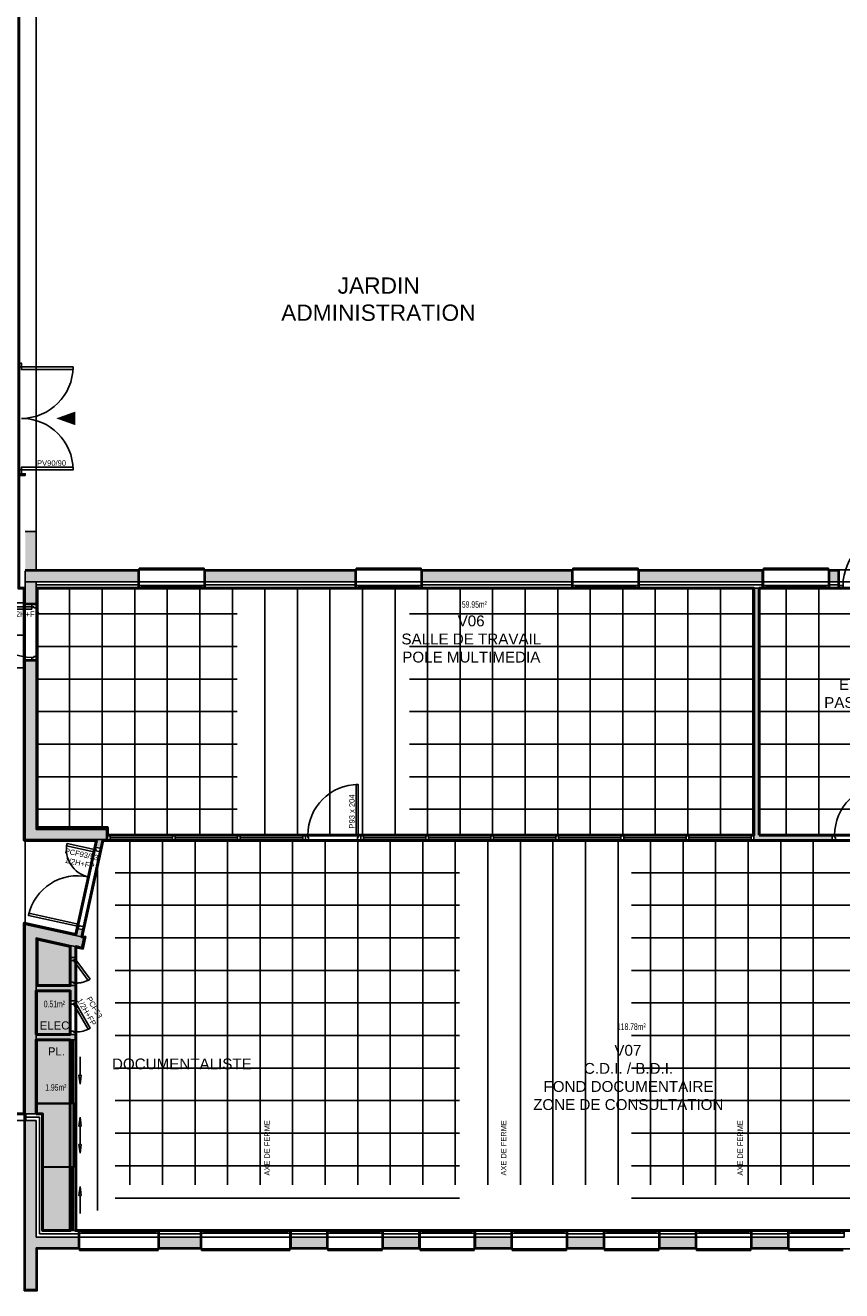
# Model space of a CAD drawing. Header units: millimetres. Extents: x -5134.9 to -5068.1, y -904.9 to -856.8.
# Tile 6 of 14: x -5091.9 to -5076.9, y -904.9 to -881.6. Entities that reach past the tile are written whole.
import ezdxf

# ---------------------------------------------------------------- set-up
doc = ezdxf.new("R2010")
doc.units = ezdxf.units.MM
doc.linetypes.add('CACHE', pattern=[9.525, 6.35, -3.175])
for name, color, linetype in [('D-CLDIST', 3, 'Continuous'), ('D-CLDOUB', 2, 'Continuous'), ('D-ISOLAT', 104, 'Continuous'), ('H-CLOISON', 20, 'Continuous'), ('H-FX PLAF 1', 91, 'Continuous'), ('H-PAROIS', 9, 'Continuous'), ('O-MENUISEXT', 1, 'Continuous'), ('O-MENUISINT', 6, 'Continuous'), ('P-PLAF. PLACO', 60, 'Continuous'), ('R-TEXTE2', 1, 'Continuous'), ('S-ELTVUS', 195, 'Continuous'), ('S-MACON', 4, 'Continuous'), ('T-TEXTE SURFACE', 31, 'Continuous'), ('V-ENDUIT', 3, 'Continuous')]:
    doc.layers.add(name, color=color, linetype=linetype)
doc.layers.add('SU-SURHAB', color=21, linetype='Continuous', lineweight=50, plot=False)
doc.layers.add('SU-SURHOB', color=225, linetype='Continuous', plot=False)
doc.styles.add('AAP Fort', font='swiss.ttf')
doc.styles.add('COTATION', font='arial.ttf', dxfattribs={"width": 0.6})
doc.styles.add('TEXTE', font='ARIALN.TTF')
doc.linetypes.add('ISOLATION', pattern='A,0.00254,-2.54,[134,ltypeshp.shx,S=2.54,R=0,X=-2.54,Y=0],-5.08,[134,ltypeshp.shx,S=2.54,R=180,X=2.54,Y=0],-2.54', length=10.16254)

# ---------------------------------------------------------------- blocks, each defined once
blk = doc.blocks.new('Pint_Cloison10_93')
for points in [[(-8.5, 0), (-4.5, 0), (-4.5, 93), (-8.5, 93)], [(-96, -10), (-102, -10), (-102, 0), (-97.5, 0), (-97.5, -4), (-96, -4)]]:
    blk.add_lwpolyline(points, close=True)
blk.add_lwpolyline([(0, -10), (-6, -10), (-6, -4), (-4.5, -4), (-4.5, 0), (0, 0), (0, -10)])
at = {"ltscale": 25}
blk.add_arc((-4.5, 0), 93, 90, 180, dxfattribs=at)
blk = doc.blocks.new('Pint_Cloison12_93+53')
for points in [[(-8.5, 0), (-4.5, 0), (-4.5, 93), (-8.5, 93)], [(-145, 0), (-149, 0), (-149, 51.5), (-145, 51.5)]]:
    blk.add_lwpolyline(points, close=True)
for points in [[(-153.5, -12), (-147.5, -12), (-147.5, -4), (-149, -4), (-149, 0), (-153.5, 0), (-153.5, -12)], [(0, -12), (-6, -12), (-6, -4), (-4.5, -4), (-4.5, 0), (0, 0), (0, -12)]]:
    blk.add_lwpolyline(points)
for centre, radius, start, end in [((-4.5, 0), 93, 90, 180), ((-149, 0), 51.5, 0, 90)]:
    blk.add_arc(centre, radius, start, end)
blk = doc.blocks.new('Pint_Cloison10_53')
for points in [[(-6.5, -3.5), (-4.5, 0), (-50.4, 26.5), (-52.4, 23)], [(-56, -10), (-62, -10), (-62, 0), (-57.5, 0), (-57.5, -4), (-56, -4)]]:
    blk.add_lwpolyline(points, close=True)
blk.add_lwpolyline([(0, -10), (-6, -10), (-6, -4), (-4.5, -4), (-4.5, 0), (0, 0), (0, -10)])
blk.add_arc((-4.5, 0), 53, 150, 180)
blk = doc.blocks.new('Pext_90')
for points in [[(-7, 0), (-12, 0), (-12, 95), (-7, 95)], [(-102, -5), (-109, -5), (-109, 0), (-102, 0)], [(0, -5), (-7, -5), (-7, 0), (0, 0)]]:
    blk.add_lwpolyline(points, close=True)
blk.add_arc((-7, 0), 95, 90, 180)
blk = doc.blocks.new('Pext_140')
for points in [[(-197, 0), (-192, 0), (-192, 95), (-197, 95)], [(-7, 0), (-12, 0), (-12, 95), (-7, 95)], [(-204, -5), (-197, -5), (-197, 0), (-204, 0)], [(0, -5), (-7, -5), (-7, 0), (0, 0)]]:
    blk.add_lwpolyline(points, close=True)
for centre, start, end in [((-197, 0), 0, 90), ((-7, 0), 90, 180)]:
    blk.add_arc(centre, 95, start, end)
blk = doc.blocks.new('D-FLECH3')
for p, q in [((-50.1, 0), (-33.6, 2.1)), ((-33.6, -2.1), (-50.1, 0)), ((-33.6, 2.1), (-33.6, -2.1)), ((0, 0), (-33.6, 0))]:
    blk.add_line(p, q)

msp = doc.modelspace()

# ---------------------------------------------------------------- hatches: boundary and pattern name
at = {"layer": 'H-CLOISON'}
for points in [[(-5078.493, -896.539), (-5078.393, -896.539), (-5078.393, -891.989), (-5078.493, -891.989)], [(-5077.048, -896.639), (-5077.048, -896.539), (-5078.493, -896.539), (-5078.493, -896.639)]]:
    msp.add_hatch(color=256, dxfattribs=at).paths.add_polyline_path(points)
h = msp.add_hatch(color=256, dxfattribs=at)
h.dxf.hatch_style = 1
h.paths.add_polyline_path([(-5090.491, -896.619), (-5090.614, -896.619), (-5090.646, -896.763), (-5090.528, -896.789)])
h.paths.add_polyline_path([(-5090.855, -898.289), (-5090.972, -898.263), (-5091, -898.39), (-5090.883, -898.416)])
h.paths.add_polyline_path([(-5090.998, -898.595), (-5091.098, -898.573), (-5091.098, -898.794), (-5090.998, -898.794)])
h.paths.add_polyline_path([(-5091.728, -900.216), (-5091.728, -900.316), (-5090.998, -900.316), (-5090.998, -900.216)])
h = msp.add_hatch(color=256, dxfattribs=at)
h.dxf.hatch_style = 1
h.paths.add_polyline_path([(-5091.038, -899.269), (-5091.038, -899.254), (-5091.098, -899.254), (-5091.098, -899.314), (-5090.998, -899.314), (-5090.998, -899.269)])
h.paths.add_polyline_path([(-5090.998, -898.906), (-5091.033, -898.859), (-5090.998, -898.839), (-5091.038, -898.839), (-5091.038, -898.854), (-5091.098, -898.854), (-5091.098, -899.254), (-5091.038, -899.254), (-5091.038, -899.269), (-5090.998, -899.269)])
h.paths.add_polyline_path([(-5091.038, -898.839), (-5090.998, -898.839), (-5090.998, -898.794), (-5091.098, -898.794), (-5091.098, -898.854), (-5091.038, -898.854)])
h = msp.add_hatch(color=256, dxfattribs=at)
h.dxf.hatch_style = 1
h.paths.add_polyline_path([(-5090.998, -898.839), (-5091.033, -898.859), (-5090.998, -898.906)])
h = msp.add_hatch(color=256, dxfattribs=at)
h.dxf.hatch_style = 1
h.paths.add_polyline_path([(-5091.098, -899.414), (-5091.098, -899.596), (-5090.998, -899.596), (-5090.998, -899.314), (-5091.098, -899.314), (-5091.728, -899.314), (-5091.728, -899.414)])
at = {"layer": 'H-PAROIS', "true_color": 0x002f5f}
h = msp.add_hatch(color=158, dxfattribs=at)
h.dxf.hatch_style = 1
h.paths.add_polyline_path([(-5091.728, -890.944), (-5091.928, -890.944), (-5091.928, -891.649), (-5091.728, -891.649)])
h = msp.add_hatch(color=158, dxfattribs=at)
h.dxf.hatch_style = 1
h.paths.add_polyline_path([(-5091.928, -891.669), (-5091.928, -891.869), (-5089.848, -891.869), (-5089.848, -891.669)])
h = msp.add_hatch(color=158, dxfattribs=at)
h.dxf.hatch_style = 1
h.paths.add_polyline_path([(-5088.608, -891.669), (-5088.608, -891.869), (-5085.848, -891.869), (-5085.848, -891.669)])
h = msp.add_hatch(color=158, dxfattribs=at)
h.dxf.hatch_style = 1
h.paths.add_polyline_path([(-5084.608, -891.669), (-5084.608, -891.869), (-5081.848, -891.869), (-5081.848, -891.669)])
h = msp.add_hatch(color=158, dxfattribs=at)
h.dxf.hatch_style = 1
h.paths.add_polyline_path([(-5078.338, -891.869), (-5078.338, -891.669), (-5080.608, -891.669), (-5080.608, -891.869)])
h.paths.add_polyline_path([(-5077.098, -891.669), (-5077.098, -891.869), (-5076.938, -891.869), (-5076.938, -891.669)])
h = msp.add_hatch(color=158, dxfattribs=at)
h.dxf.hatch_style = 1
h.paths.add_polyline_path([(-5091.928, -892.269), (-5091.728, -892.269), (-5091.728, -891.869), (-5091.928, -891.869)])
h = msp.add_hatch(color=158, dxfattribs=at)
h.dxf.hatch_style = 1
h.paths.add_polyline_path([(-5091.928, -896.619), (-5090.433, -896.619), (-5090.433, -896.419), (-5091.728, -896.419), (-5091.728, -893.329), (-5091.928, -893.329)])
h = msp.add_hatch(color=158, dxfattribs=at)
h.dxf.hatch_style = 1
h.paths.add_polyline_path([(-5091.728, -898.436), (-5090.877, -898.622), (-5090.834, -898.426), (-5091.928, -898.188), (-5091.928, -901.679), (-5091.728, -901.679)])
h = msp.add_hatch(color=158, dxfattribs=at)
h.dxf.hatch_style = 1
h.paths.add_polyline_path([(-5091.728, -901.799), (-5091.928, -901.799), (-5091.928, -904.919), (-5091.728, -904.919), (-5091.728, -904.149), (-5090.948, -904.149), (-5090.948, -903.949), (-5091.728, -903.949)])
h = msp.add_hatch(color=158, dxfattribs=at)
h.dxf.hatch_style = 1
h.paths.add_polyline_path([(-5089.458, -903.949), (-5089.458, -904.149), (-5088.698, -904.149), (-5088.698, -903.949)])
h = msp.add_hatch(color=158, dxfattribs=at)
h.dxf.hatch_style = 1
h.paths.add_polyline_path([(-5086.368, -904.149), (-5086.368, -903.949), (-5087.028, -903.949), (-5087.028, -904.149)])
h = msp.add_hatch(color=158, dxfattribs=at)
h.dxf.hatch_style = 1
h.paths.add_polyline_path([(-5085.328, -903.949), (-5085.328, -904.149), (-5084.668, -904.149), (-5084.668, -903.949)])
h = msp.add_hatch(color=158, dxfattribs=at)
h.dxf.hatch_style = 1
h.paths.add_polyline_path([(-5082.968, -904.149), (-5082.968, -903.949), (-5083.628, -903.949), (-5083.628, -904.149)])
h = msp.add_hatch(color=158, dxfattribs=at)
h.dxf.hatch_style = 1
h.paths.add_polyline_path([(-5081.928, -903.949), (-5081.928, -904.149), (-5081.268, -904.149), (-5081.268, -903.949)])
h = msp.add_hatch(color=158, dxfattribs=at)
h.dxf.hatch_style = 1
h.paths.add_polyline_path([(-5080.228, -903.949), (-5080.228, -904.149), (-5079.568, -904.149), (-5079.568, -903.949)])
h = msp.add_hatch(color=158, dxfattribs=at)
h.dxf.hatch_style = 1
h.paths.add_polyline_path([(-5078.528, -903.949), (-5078.528, -904.149), (-5077.868, -904.149), (-5077.868, -903.949)])
at = {"layer": 'P-PLAF. PLACO'}
h = msp.add_hatch(color=253, dxfattribs=at)
h.dxf.hatch_style = 1
h.paths.add_polyline_path([(-5091.098, -899.314), (-5091.098, -898.594), (-5091.708, -898.461), (-5091.708, -899.314)])
h = msp.add_hatch(color=253, dxfattribs=at)
h.dxf.hatch_style = 1
h.paths.add_polyline_path([(-5091.708, -900.216), (-5091.098, -900.216), (-5091.098, -899.414), (-5091.708, -899.414)])
h = msp.add_hatch(color=253, dxfattribs=at)
h.dxf.hatch_style = 1
h.paths.add_polyline_path([(-5091.708, -901.679), (-5091.608, -901.679), (-5091.608, -903.829), (-5091.098, -903.829), (-5091.098, -900.316), (-5091.708, -900.316)])

# ---------------------------------------------------------------- linework, layer by layer
at = {"layer": 'D-CLDIST'}
for p, q in [((-5078.493, -891.989), (-5078.493, -896.639)), ((-5078.393, -891.989), (-5078.493, -891.989)), ((-5078.393, -891.989), (-5078.393, -896.539)), ((-5078.393, -896.539), (-5077.048, -896.539)), ((-5077.048, -896.639), (-5077.048, -896.539)), ((-5090.646, -896.763), (-5090.614, -896.619)), ((-5090.646, -896.763), (-5090.528, -896.789)), ((-5090.614, -896.619), (-5090.491, -896.619)), ((-5090.528, -896.789), (-5090.491, -896.619)), ((-5078.493, -896.639), (-5077.048, -896.639)), ((-5091, -898.39), (-5090.972, -898.263)), ((-5091, -898.39), (-5090.883, -898.416)), ((-5090.855, -898.289), (-5090.972, -898.263)), ((-5090.883, -898.416), (-5090.855, -898.289)), ((-5091.098, -899.314), (-5091.098, -898.573)), ((-5091.098, -898.573), (-5090.998, -898.595)), ((-5090.998, -899.596), (-5090.998, -898.595)), ((-5091.098, -899.314), (-5091.728, -899.314)), ((-5091.728, -899.414), (-5091.728, -899.314)), ((-5091.098, -899.414), (-5091.728, -899.414)), ((-5091.098, -899.596), (-5091.098, -899.414)), ((-5091.098, -899.596), (-5090.998, -899.596)), ((-5090.998, -900.216), (-5091.728, -900.216)), ((-5091.728, -900.316), (-5091.728, -900.216)), ((-5090.998, -900.316), (-5091.728, -900.316)), ((-5090.998, -900.216), (-5090.998, -900.316))]:
    msp.add_line(p, q, dxfattribs=at)
at = {"layer": 'D-CLDOUB'}
for p, q in [((-5091.928, -891.989), (-5092.048, -891.989)), ((-5091.728, -891.989), (-5089.828, -891.989)), ((-5091.708, -891.989), (-5091.708, -892.289)), ((-5088.628, -891.989), (-5085.828, -891.989)), ((-5084.628, -891.989), (-5081.828, -891.989)), ((-5080.628, -891.989), (-5078.318, -891.989)), ((-5077.118, -891.989), (-5076.918, -891.989)), ((-5091.708, -892.289), (-5091.948, -892.289)), ((-5091.708, -893.309), (-5091.948, -893.309)), ((-5091.708, -896.399), (-5091.708, -893.309)), ((-5090.413, -896.399), (-5091.708, -896.399)), ((-5090.413, -896.639), (-5090.413, -896.399)), ((-5091.948, -896.639), (-5090.618, -896.639)), ((-5090.496, -896.639), (-5090.413, -896.639)), ((-5091.948, -898.163), (-5090.996, -898.371)), ((-5091.708, -898.461), (-5091.708, -899.314)), ((-5091.708, -898.461), (-5091.098, -898.594)), ((-5090.879, -898.396), (-5090.81, -898.411)), ((-5090.81, -898.411), (-5090.861, -898.646)), ((-5090.998, -898.616), (-5090.861, -898.646)), ((-5091.708, -899.414), (-5091.708, -900.216)), ((-5091.708, -900.316), (-5091.708, -901.679)), ((-5091.728, -901.679), (-5091.608, -901.679)), ((-5091.608, -901.679), (-5091.608, -903.829)), ((-5090.948, -903.829), (-5091.608, -903.829)), ((-5088.698, -903.829), (-5089.458, -903.829)), ((-5087.028, -903.829), (-5086.368, -903.829)), ((-5085.328, -903.829), (-5084.668, -903.829)), ((-5083.628, -903.829), (-5082.968, -903.829)), ((-5081.928, -903.829), (-5081.268, -903.829)), ((-5080.228, -903.829), (-5079.568, -903.829)), ((-5078.528, -903.829), (-5077.848, -903.829))]:
    msp.add_line(p, q, dxfattribs=at)
at = {"layer": 'D-ISOLAT', "color": 32, "linetype": 'ISOLATION', "ltscale": 0.005}
for p, q in [((-5091.709, -891.929), (-5089.848, -891.929)), ((-5084.608, -891.929), (-5081.828, -891.929)), ((-5080.628, -891.929), (-5078.338, -891.929)), ((-5077.098, -891.929), (-5076.938, -891.929)), ((-5091.918, -901.739), (-5091.668, -901.739)), ((-5091.668, -901.739), (-5091.668, -903.889)), ((-5090.948, -903.889), (-5091.668, -903.889)), ((-5088.698, -903.889), (-5089.458, -903.889)), ((-5087.028, -903.889), (-5086.368, -903.889)), ((-5085.328, -903.889), (-5084.668, -903.889)), ((-5083.628, -903.889), (-5082.968, -903.889)), ((-5081.928, -903.889), (-5081.268, -903.889)), ((-5080.228, -903.889), (-5079.568, -903.889)), ((-5078.528, -903.889), (-5077.868, -903.889))]:
    msp.add_line(p, q, dxfattribs=at)
at = {"layer": 'D-ISOLAT', "color": 32, "linetype": 'ISOLATION', "ltscale": 0.5}
msp.add_line((-5088.608, -891.929), (-5085.848, -891.929), dxfattribs=at)
at = {"layer": 'H-FX PLAF 1', "linetype": 'CACHE'}
for p, q in [((-5091.11, -891.989), (-5091.11, -896.439)), ((-5090.51, -891.989), (-5090.51, -896.439)), ((-5089.91, -891.989), (-5089.91, -896.539)), ((-5089.31, -891.989), (-5089.31, -896.539)), ((-5088.71, -891.989), (-5088.71, -896.539)), ((-5088.11, -891.989), (-5088.11, -896.539)), ((-5087.51, -891.989), (-5087.51, -896.539)), ((-5086.91, -891.989), (-5086.91, -896.539)), ((-5086.31, -891.989), (-5086.31, -896.539)), ((-5085.71, -891.989), (-5085.71, -896.539)), ((-5085.11, -891.989), (-5085.11, -896.539)), ((-5084.51, -891.989), (-5084.51, -896.539)), ((-5083.91, -891.989), (-5083.91, -896.539)), ((-5083.31, -891.989), (-5083.31, -896.539)), ((-5082.71, -891.989), (-5082.71, -896.539)), ((-5082.11, -891.989), (-5082.11, -896.539)), ((-5081.51, -891.989), (-5081.51, -896.539)), ((-5080.91, -891.989), (-5080.91, -896.539)), ((-5080.31, -891.989), (-5080.31, -896.539)), ((-5079.71, -891.989), (-5079.71, -896.539)), ((-5079.11, -891.989), (-5079.11, -896.539)), ((-5078.51, -891.989), (-5078.51, -896.539)), ((-5077.895, -891.989), (-5077.895, -896.539)), ((-5077.295, -891.989), (-5077.295, -896.539)), ((-5097.108, -892.257), (-5091.928, -892.257)), ((-5078.493, -892.464), (-5091.728, -892.464)), ((-5074.398, -892.464), (-5078.393, -892.464)), ((-5097.108, -892.857), (-5091.928, -892.857)), ((-5078.493, -893.064), (-5091.728, -893.064)), ((-5074.398, -893.064), (-5078.393, -893.064)), ((-5097.108, -893.457), (-5091.928, -893.457)), ((-5078.493, -893.664), (-5091.728, -893.664)), ((-5074.398, -893.664), (-5078.393, -893.664)), ((-5078.493, -894.264), (-5091.728, -894.264)), ((-5074.398, -894.264), (-5078.393, -894.264)), ((-5078.493, -894.864), (-5091.728, -894.864)), ((-5074.398, -894.864), (-5078.393, -894.864)), ((-5078.493, -895.464), (-5091.728, -895.464)), ((-5074.398, -895.464), (-5078.393, -895.464)), ((-5078.493, -896.064), (-5091.728, -896.064)), ((-5074.398, -896.064), (-5078.393, -896.064)), ((-5089.998, -896.639), (-5089.998, -903.829)), ((-5089.398, -896.639), (-5089.398, -903.829)), ((-5088.798, -896.639), (-5088.798, -903.829)), ((-5088.198, -896.639), (-5088.198, -903.829)), ((-5087.598, -896.639), (-5087.598, -903.829)), ((-5086.998, -896.639), (-5086.998, -903.829)), ((-5086.398, -896.639), (-5086.398, -903.829)), ((-5085.798, -896.639), (-5085.798, -903.829)), ((-5085.198, -896.639), (-5085.198, -903.829)), ((-5084.598, -896.639), (-5084.598, -903.829)), ((-5083.998, -896.639), (-5083.998, -903.829)), ((-5083.398, -896.639), (-5083.398, -903.829)), ((-5082.798, -896.639), (-5082.798, -903.829)), ((-5082.198, -896.639), (-5082.198, -903.829)), ((-5081.598, -896.639), (-5081.598, -903.829)), ((-5080.998, -896.639), (-5080.998, -903.829)), ((-5080.398, -896.639), (-5080.398, -903.829)), ((-5079.798, -896.639), (-5079.798, -903.829)), ((-5079.198, -896.639), (-5079.198, -903.829)), ((-5078.598, -896.639), (-5078.598, -903.829)), ((-5077.998, -896.639), (-5077.998, -903.829)), ((-5077.398, -896.639), (-5077.398, -903.829)), ((-5074.398, -897.234), (-5090.625, -897.234)), ((-5090.598, -897.108), (-5090.598, -903.829)), ((-5074.398, -897.834), (-5090.756, -897.834)), ((-5074.398, -898.434), (-5090.836, -898.434)), ((-5074.398, -899.034), (-5090.837, -899.034)), ((-5074.398, -899.634), (-5090.998, -899.634)), ((-5074.398, -900.234), (-5090.998, -900.234)), ((-5074.398, -900.834), (-5090.998, -900.834)), ((-5074.398, -901.434), (-5090.998, -901.434)), ((-5074.398, -902.034), (-5090.998, -902.034)), ((-5074.398, -902.634), (-5090.998, -902.634)), ((-5074.398, -903.234), (-5090.998, -903.234))]:
    msp.add_line(p, q, dxfattribs=at)
for points in [[(-5091.928, -901.679), (-5097.228, -901.679), (-5097.228, -894.369), (-5097.108, -894.369), (-5097.108, -879.236), (-5097.108, -879.236), (-5093.938, -879.236), (-5093.938, -880.123), (-5093.748, -880.123), (-5093.748, -879.376), (-5091.928, -879.376), (-5091.928, -880.589), (-5092.048, -880.589), (-5092.048, -891.989), (-5091.928, -891.989), (-5091.928, -901.679)], [(-5091.728, -891.989), (-5078.493, -891.989), (-5078.493, -896.539), (-5090.413, -896.539), (-5090.413, -896.439), (-5091.728, -896.439), (-5091.728, -891.989)], [(-5090.496, -896.639), (-5074.398, -896.639), (-5074.398, -903.829), (-5090.998, -903.829), (-5090.998, -899.414), (-5090.998, -898.616), (-5090.861, -898.646), (-5090.81, -898.411), (-5090.83, -898.407), (-5090.879, -898.396), (-5090.496, -896.639)]]:
    msp.add_lwpolyline(points, dxfattribs=at)
msp.add_lwpolyline([(-5078.393, -891.989), (-5074.398, -891.989), (-5074.398, -896.539), (-5078.393, -896.539)], close=True, dxfattribs=at)
at = {"layer": 'O-MENUISEXT', "ltscale": 250}
for p, q in [((-5089.848, -891.989), (-5089.848, -891.869)), ((-5088.628, -891.939), (-5089.828, -891.939)), ((-5088.608, -891.989), (-5088.608, -891.869)), ((-5085.848, -891.989), (-5085.848, -891.869)), ((-5084.628, -891.939), (-5085.828, -891.939)), ((-5084.608, -891.989), (-5084.608, -891.869)), ((-5081.848, -891.989), (-5081.848, -891.869)), ((-5080.628, -891.939), (-5081.828, -891.939)), ((-5080.608, -891.989), (-5080.608, -891.869)), ((-5078.338, -891.989), (-5078.338, -891.869)), ((-5077.118, -891.939), (-5078.318, -891.939)), ((-5077.098, -891.989), (-5077.098, -891.869)), ((-5088.678, -891.964), (-5089.778, -891.964)), ((-5084.678, -891.964), (-5085.778, -891.964)), ((-5080.678, -891.964), (-5081.778, -891.964)), ((-5077.168, -891.964), (-5078.268, -891.964)), ((-5093.558, -901.679), (-5091.898, -901.679))]:
    msp.add_line(p, q, dxfattribs=at)
at = {"layer": 'O-MENUISEXT'}
for p, q in [((-5089.528, -903.854), (-5090.878, -903.854)), ((-5090.878, -903.879), (-5089.528, -903.879)), ((-5087.098, -903.854), (-5088.628, -903.854)), ((-5088.628, -903.879), (-5087.098, -903.879)), ((-5085.398, -903.854), (-5086.298, -903.854)), ((-5086.298, -903.879), (-5085.398, -903.879)), ((-5083.698, -903.854), (-5084.598, -903.854)), ((-5084.598, -903.879), (-5083.698, -903.879)), ((-5081.998, -903.854), (-5082.898, -903.854)), ((-5082.898, -903.879), (-5081.998, -903.879)), ((-5080.298, -903.854), (-5081.198, -903.854)), ((-5081.198, -903.879), (-5080.298, -903.879)), ((-5078.598, -903.854), (-5079.498, -903.854)), ((-5079.498, -903.879), (-5078.598, -903.879)), ((-5076.898, -903.854), (-5077.798, -903.854)), ((-5077.798, -903.879), (-5076.898, -903.879))]:
    msp.add_line(p, q, dxfattribs=at)
at = {"layer": 'O-MENUISEXT', "ltscale": 250}
for points in [[(-5092.048, -889.879), (-5091.928, -889.879), (-5091.928, -889.909), (-5092.048, -889.909)], [(-5089.848, -891.869), (-5089.828, -891.869), (-5089.828, -891.989), (-5089.848, -891.989)], [(-5089.848, -891.869), (-5088.608, -891.869), (-5088.608, -891.989), (-5089.848, -891.989)], [(-5089.828, -891.989), (-5089.778, -891.989), (-5089.778, -891.939), (-5089.828, -891.939)], [(-5088.628, -891.989), (-5088.678, -891.989), (-5088.678, -891.939), (-5088.628, -891.939)], [(-5088.608, -891.869), (-5088.628, -891.869), (-5088.628, -891.989), (-5088.608, -891.989)], [(-5085.848, -891.869), (-5085.828, -891.869), (-5085.828, -891.989), (-5085.848, -891.989)], [(-5085.848, -891.869), (-5084.608, -891.869), (-5084.608, -891.989), (-5085.848, -891.989)], [(-5085.828, -891.989), (-5085.778, -891.989), (-5085.778, -891.939), (-5085.828, -891.939)], [(-5084.628, -891.989), (-5084.678, -891.989), (-5084.678, -891.939), (-5084.628, -891.939)], [(-5084.608, -891.869), (-5084.628, -891.869), (-5084.628, -891.989), (-5084.608, -891.989)], [(-5081.848, -891.869), (-5081.828, -891.869), (-5081.828, -891.989), (-5081.848, -891.989)], [(-5081.848, -891.869), (-5080.608, -891.869), (-5080.608, -891.989), (-5081.848, -891.989)], [(-5081.828, -891.989), (-5081.778, -891.989), (-5081.778, -891.939), (-5081.828, -891.939)], [(-5080.628, -891.989), (-5080.678, -891.989), (-5080.678, -891.939), (-5080.628, -891.939)], [(-5080.608, -891.869), (-5080.628, -891.869), (-5080.628, -891.989), (-5080.608, -891.989)], [(-5078.338, -891.869), (-5078.318, -891.869), (-5078.318, -891.989), (-5078.338, -891.989)], [(-5078.338, -891.869), (-5077.098, -891.869), (-5077.098, -891.989), (-5078.338, -891.989)], [(-5078.318, -891.989), (-5078.268, -891.989), (-5078.268, -891.939), (-5078.318, -891.939)], [(-5077.118, -891.989), (-5077.168, -891.989), (-5077.168, -891.939), (-5077.118, -891.939)], [(-5077.098, -891.869), (-5077.118, -891.869), (-5077.118, -891.989), (-5077.098, -891.989)], [(-5076.938, -891.869), (-5076.918, -891.869), (-5076.918, -891.989), (-5076.938, -891.989)], [(-5076.938, -891.869), (-5075.808, -891.869), (-5075.808, -891.989), (-5076.938, -891.989)], [(-5097.238, -901.799), (-5091.918, -901.799), (-5091.918, -901.679), (-5097.238, -901.679)], [(-5091.948, -901.799), (-5091.948, -901.679), (-5091.918, -901.679), (-5091.918, -901.799)]]:
    msp.add_lwpolyline(points, close=True, dxfattribs=at)
at = {"layer": 'O-MENUISEXT'}
for points in [[(-5090.948, -903.829), (-5090.948, -903.949), (-5090.928, -903.949), (-5090.928, -903.829)], [(-5089.458, -903.949), (-5090.948, -903.949), (-5090.948, -903.829), (-5089.458, -903.829)], [(-5090.928, -903.829), (-5090.928, -903.879), (-5090.878, -903.879), (-5090.878, -903.829)], [(-5089.478, -903.829), (-5089.478, -903.879), (-5089.528, -903.879), (-5089.528, -903.829)], [(-5089.458, -903.829), (-5089.458, -903.949), (-5089.478, -903.949), (-5089.478, -903.829)], [(-5088.698, -903.829), (-5088.698, -903.949), (-5088.678, -903.949), (-5088.678, -903.829)], [(-5087.028, -903.949), (-5088.698, -903.949), (-5088.698, -903.829), (-5087.028, -903.829)], [(-5088.678, -903.829), (-5088.678, -903.879), (-5088.628, -903.879), (-5088.628, -903.829)], [(-5087.048, -903.829), (-5087.048, -903.879), (-5087.098, -903.879), (-5087.098, -903.829)], [(-5087.028, -903.829), (-5087.028, -903.949), (-5087.048, -903.949), (-5087.048, -903.829)], [(-5086.368, -903.829), (-5086.368, -903.949), (-5086.348, -903.949), (-5086.348, -903.829)], [(-5085.328, -903.949), (-5086.368, -903.949), (-5086.368, -903.829), (-5085.328, -903.829)], [(-5086.348, -903.829), (-5086.348, -903.879), (-5086.298, -903.879), (-5086.298, -903.829)], [(-5085.348, -903.829), (-5085.348, -903.879), (-5085.398, -903.879), (-5085.398, -903.829)], [(-5085.328, -903.829), (-5085.328, -903.949), (-5085.348, -903.949), (-5085.348, -903.829)], [(-5084.668, -903.829), (-5084.668, -903.949), (-5084.648, -903.949), (-5084.648, -903.829)], [(-5083.628, -903.949), (-5084.668, -903.949), (-5084.668, -903.829), (-5083.628, -903.829)], [(-5084.648, -903.829), (-5084.648, -903.879), (-5084.598, -903.879), (-5084.598, -903.829)], [(-5083.648, -903.829), (-5083.648, -903.879), (-5083.698, -903.879), (-5083.698, -903.829)], [(-5083.628, -903.829), (-5083.628, -903.949), (-5083.648, -903.949), (-5083.648, -903.829)], [(-5082.968, -903.829), (-5082.968, -903.949), (-5082.948, -903.949), (-5082.948, -903.829)], [(-5081.928, -903.949), (-5082.968, -903.949), (-5082.968, -903.829), (-5081.928, -903.829)], [(-5082.948, -903.829), (-5082.948, -903.879), (-5082.898, -903.879), (-5082.898, -903.829)], [(-5081.948, -903.829), (-5081.948, -903.879), (-5081.998, -903.879), (-5081.998, -903.829)], [(-5081.928, -903.829), (-5081.928, -903.949), (-5081.948, -903.949), (-5081.948, -903.829)], [(-5081.268, -903.829), (-5081.268, -903.949), (-5081.248, -903.949), (-5081.248, -903.829)], [(-5080.228, -903.949), (-5081.268, -903.949), (-5081.268, -903.829), (-5080.228, -903.829)], [(-5081.248, -903.829), (-5081.248, -903.879), (-5081.198, -903.879), (-5081.198, -903.829)], [(-5080.248, -903.829), (-5080.248, -903.879), (-5080.298, -903.879), (-5080.298, -903.829)], [(-5080.228, -903.829), (-5080.228, -903.949), (-5080.248, -903.949), (-5080.248, -903.829)], [(-5079.568, -903.829), (-5079.568, -903.949), (-5079.548, -903.949), (-5079.548, -903.829)], [(-5078.528, -903.949), (-5079.568, -903.949), (-5079.568, -903.829), (-5078.528, -903.829)], [(-5079.548, -903.829), (-5079.548, -903.879), (-5079.498, -903.879), (-5079.498, -903.829)], [(-5078.548, -903.829), (-5078.548, -903.879), (-5078.598, -903.879), (-5078.598, -903.829)], [(-5078.528, -903.829), (-5078.528, -903.949), (-5078.548, -903.949), (-5078.548, -903.829)], [(-5077.868, -903.829), (-5077.868, -903.949), (-5077.848, -903.949), (-5077.848, -903.829)], [(-5076.828, -903.949), (-5077.868, -903.949), (-5077.868, -903.829), (-5076.828, -903.829)], [(-5077.848, -903.829), (-5077.848, -903.879), (-5077.798, -903.879), (-5077.798, -903.829)], [(-5076.848, -903.829), (-5076.848, -903.879), (-5076.898, -903.879), (-5076.898, -903.829)]]:
    msp.add_lwpolyline(points, close=True, dxfattribs=at)
at = {"layer": 'O-MENUISINT'}
for p, q in [((-5090.363, -896.539), (-5086.763, -896.539)), ((-5090.363, -896.589), (-5089.213, -896.589)), ((-5089.163, -896.589), (-5088.013, -896.589)), ((-5087.963, -896.589), (-5086.813, -896.589)), ((-5085.743, -896.539), (-5078.493, -896.539)), ((-5085.693, -896.589), (-5084.543, -896.589)), ((-5084.493, -896.589), (-5083.343, -896.589)), ((-5083.293, -896.589), (-5082.143, -896.589)), ((-5082.093, -896.589), (-5080.943, -896.589)), ((-5080.893, -896.589), (-5079.743, -896.589)), ((-5079.693, -896.589), (-5078.543, -896.589)), ((-5090.363, -896.639), (-5086.763, -896.639)), ((-5085.743, -896.639), (-5078.493, -896.639)), ((-5091.098, -900.316), (-5091.098, -903.829)), ((-5090.998, -900.316), (-5090.998, -903.829)), ((-5090.919, -901.739), (-5090.94, -901.904)), ((-5090.899, -901.904), (-5090.919, -901.739)), ((-5090.94, -901.904), (-5090.899, -901.904)), ((-5090.919, -901.904), (-5090.919, -902.241)), ((-5090.919, -902.406), (-5090.94, -902.241)), ((-5090.94, -902.241), (-5090.899, -902.241)), ((-5090.899, -902.241), (-5090.919, -902.406))]:
    msp.add_line(p, q, dxfattribs=at)
for points in [[(-5090.413, -896.539), (-5090.363, -896.539), (-5090.363, -896.639), (-5090.413, -896.639)], [(-5089.213, -896.539), (-5089.163, -896.539), (-5089.163, -896.639), (-5089.213, -896.639)], [(-5088.013, -896.539), (-5087.963, -896.539), (-5087.963, -896.639), (-5088.013, -896.639)], [(-5086.813, -896.539), (-5086.763, -896.539), (-5086.763, -896.639), (-5086.813, -896.639)], [(-5085.743, -896.539), (-5085.693, -896.539), (-5085.693, -896.639), (-5085.743, -896.639)], [(-5084.543, -896.539), (-5084.493, -896.539), (-5084.493, -896.639), (-5084.543, -896.639)], [(-5083.343, -896.539), (-5083.293, -896.539), (-5083.293, -896.639), (-5083.343, -896.639)], [(-5082.143, -896.539), (-5082.093, -896.539), (-5082.093, -896.639), (-5082.143, -896.639)], [(-5080.943, -896.539), (-5080.893, -896.539), (-5080.893, -896.639), (-5080.943, -896.639)], [(-5079.743, -896.539), (-5079.693, -896.539), (-5079.693, -896.639), (-5079.743, -896.639)], [(-5078.543, -896.539), (-5078.493, -896.539), (-5078.493, -896.639), (-5078.543, -896.639)], [(-5091.068, -901.487), (-5091.048, -901.487), (-5091.048, -900.316), (-5091.068, -900.316)], [(-5091.708, -901.482), (-5091.708, -901.492), (-5091.108, -901.492), (-5091.108, -901.482)], [(-5091.048, -902.658), (-5091.028, -902.658), (-5091.028, -901.487), (-5091.048, -901.487)], [(-5091.608, -902.653), (-5091.608, -902.663), (-5091.108, -902.663), (-5091.108, -902.653)], [(-5091.068, -903.829), (-5091.048, -903.829), (-5091.048, -902.658), (-5091.068, -902.658)]]:
    msp.add_lwpolyline(points, close=True, dxfattribs=at)
at = {"layer": 'O-MENUISINT', "linetype": 'CACHE'}
msp.add_lwpolyline([(-5091.098, -898.794), (-5091.098, -898.854), (-5091.038, -898.854), (-5091.038, -898.839), (-5090.998, -898.839), (-5090.998, -898.794), (-5091.098, -898.794)], dxfattribs=at)
for points in [[(-5091.033, -898.859), (-5090.998, -898.839), (-5090.733, -899.198), (-5090.768, -899.218)], [(-5091.098, -899.254), (-5091.098, -899.314), (-5090.998, -899.314), (-5090.998, -899.269), (-5091.038, -899.269), (-5091.038, -899.254)]]:
    msp.add_lwpolyline(points, close=True, dxfattribs=at)
msp.add_arc((-5090.998, -898.739), 0.53, 270, 300, dxfattribs=at)
at = {"layer": 'P-PLAF. PLACO', "color": 253}
for points in [[(-5091.708, -899.314), (-5091.098, -899.314), (-5091.098, -898.594), (-5091.708, -898.461), (-5091.708, -899.314)], [(-5091.708, -900.216), (-5091.098, -900.216), (-5091.098, -899.414), (-5091.708, -899.414), (-5091.708, -900.216)], [(-5091.708, -900.316), (-5091.098, -900.316), (-5091.098, -903.829), (-5091.608, -903.829), (-5091.608, -901.679), (-5091.708, -901.679), (-5091.708, -900.316)]]:
    msp.add_lwpolyline(points, dxfattribs=at)
at = {"layer": 'R-TEXTE2'}
msp.add_lwpolyline([(-5091.358, -888.859, 0, 0.25, 0), (-5091.008, -888.859, 0, 0, 0)], format="xyseb", dxfattribs=at)
at = {"layer": 'S-ELTVUS'}
for p, q in [((-5088.628, -891.619), (-5089.828, -891.619)), ((-5089.828, -891.619), (-5089.828, -891.649)), ((-5088.628, -891.619), (-5088.628, -891.649)), ((-5085.828, -891.619), (-5084.628, -891.619)), ((-5085.828, -891.619), (-5085.828, -891.649)), ((-5084.628, -891.619), (-5084.628, -891.649)), ((-5081.828, -891.619), (-5080.628, -891.619)), ((-5081.828, -891.619), (-5081.828, -891.649)), ((-5080.628, -891.619), (-5080.628, -891.649)), ((-5078.318, -891.619), (-5077.118, -891.619)), ((-5078.318, -891.619), (-5078.318, -891.649)), ((-5077.118, -891.619), (-5077.118, -891.649)), ((-5090.928, -904.199), (-5090.928, -904.169)), ((-5089.478, -904.199), (-5090.928, -904.199)), ((-5089.478, -904.199), (-5089.478, -904.169)), ((-5088.678, -904.199), (-5088.678, -904.169)), ((-5087.048, -904.199), (-5088.678, -904.199)), ((-5087.048, -904.199), (-5087.048, -904.169)), ((-5086.348, -904.199), (-5086.348, -904.169)), ((-5085.348, -904.199), (-5086.348, -904.199)), ((-5085.348, -904.199), (-5085.348, -904.169)), ((-5084.648, -904.199), (-5084.648, -904.169)), ((-5083.648, -904.199), (-5084.648, -904.199)), ((-5083.648, -904.199), (-5083.648, -904.169)), ((-5082.948, -904.199), (-5082.948, -904.169)), ((-5081.948, -904.199), (-5082.948, -904.199)), ((-5081.948, -904.199), (-5081.948, -904.169)), ((-5081.248, -904.199), (-5081.248, -904.169)), ((-5080.248, -904.199), (-5081.248, -904.199)), ((-5080.248, -904.199), (-5080.248, -904.169)), ((-5079.548, -904.199), (-5079.548, -904.169)), ((-5078.548, -904.199), (-5079.548, -904.199)), ((-5078.548, -904.199), (-5078.548, -904.169)), ((-5077.848, -904.199), (-5077.848, -904.169)), ((-5076.848, -904.199), (-5077.848, -904.199))]:
    msp.add_line(p, q, dxfattribs=at)
at = {"layer": 'S-MACON'}
for p, q in [((-5091.928, -890.944), (-5091.728, -890.944)), ((-5091.728, -890.944), (-5091.728, -891.649)), ((-5091.728, -891.649), (-5091.928, -891.649)), ((-5091.928, -891.669), (-5089.848, -891.669)), ((-5091.928, -891.669), (-5091.928, -891.869)), ((-5089.848, -891.869), (-5089.848, -891.669)), ((-5088.608, -891.669), (-5085.848, -891.669)), ((-5088.608, -891.869), (-5088.608, -891.669)), ((-5085.848, -891.869), (-5085.848, -891.669)), ((-5084.608, -891.669), (-5084.608, -891.869)), ((-5081.848, -891.669), (-5084.608, -891.669)), ((-5081.848, -891.869), (-5081.848, -891.669)), ((-5080.608, -891.669), (-5078.338, -891.669)), ((-5078.338, -891.669), (-5080.608, -891.669)), ((-5080.608, -891.669), (-5080.608, -891.869)), ((-5078.338, -891.869), (-5078.338, -891.669)), ((-5077.098, -891.669), (-5076.938, -891.669)), ((-5076.938, -891.669), (-5077.098, -891.669)), ((-5077.098, -891.869), (-5077.098, -891.669)), ((-5076.938, -891.869), (-5076.938, -891.669)), ((-5091.928, -891.869), (-5089.848, -891.869)), ((-5091.928, -891.869), (-5091.928, -892.269)), ((-5091.728, -891.869), (-5091.928, -891.869)), ((-5091.728, -891.869), (-5091.728, -892.269)), ((-5088.608, -891.869), (-5085.848, -891.869)), ((-5084.608, -891.869), (-5081.848, -891.869)), ((-5080.608, -891.869), (-5078.338, -891.869)), ((-5077.098, -891.869), (-5076.938, -891.869)), ((-5091.728, -892.269), (-5091.928, -892.269)), ((-5091.728, -893.329), (-5091.928, -893.329)), ((-5091.928, -893.329), (-5091.928, -896.619)), ((-5091.728, -896.419), (-5091.728, -893.329)), ((-5090.433, -896.419), (-5091.728, -896.419)), ((-5090.433, -896.619), (-5090.433, -896.419)), ((-5091.928, -896.619), (-5090.433, -896.619)), ((-5091.928, -898.188), (-5091.928, -901.679)), ((-5091.928, -898.188), (-5090.834, -898.426)), ((-5091.728, -898.436), (-5091.728, -901.679)), ((-5091.728, -898.436), (-5090.877, -898.622)), ((-5090.834, -898.426), (-5090.877, -898.622)), ((-5091.928, -901.679), (-5091.728, -901.679)), ((-5091.928, -901.799), (-5091.928, -904.919)), ((-5091.928, -901.799), (-5091.728, -901.799)), ((-5091.728, -901.799), (-5091.728, -903.949)), ((-5091.728, -903.949), (-5090.948, -903.949)), ((-5090.948, -903.949), (-5090.948, -904.149)), ((-5089.458, -904.149), (-5089.458, -903.949)), ((-5089.458, -903.949), (-5088.698, -903.949)), ((-5088.698, -903.949), (-5088.698, -904.149)), ((-5087.028, -904.149), (-5087.028, -903.949)), ((-5087.028, -903.949), (-5086.368, -903.949)), ((-5086.368, -903.949), (-5086.368, -904.149)), ((-5085.328, -904.149), (-5085.328, -903.949)), ((-5085.328, -903.949), (-5084.668, -903.949)), ((-5084.668, -903.949), (-5084.668, -904.149)), ((-5083.628, -904.149), (-5083.628, -903.949)), ((-5083.628, -903.949), (-5082.968, -903.949)), ((-5082.968, -903.949), (-5082.968, -904.149)), ((-5081.928, -904.149), (-5081.928, -903.949)), ((-5081.928, -903.949), (-5081.268, -903.949)), ((-5081.268, -903.949), (-5081.268, -904.149)), ((-5080.228, -904.149), (-5080.228, -903.949)), ((-5080.228, -903.949), (-5079.568, -903.949)), ((-5079.568, -903.949), (-5079.568, -904.149)), ((-5078.528, -904.149), (-5078.528, -903.949)), ((-5078.528, -903.949), (-5077.868, -903.949)), ((-5077.868, -904.149), (-5077.868, -903.949)), ((-5091.728, -904.149), (-5091.728, -904.919)), ((-5090.948, -904.149), (-5091.728, -904.149)), ((-5088.698, -904.149), (-5089.458, -904.149)), ((-5086.368, -904.149), (-5087.028, -904.149)), ((-5084.668, -904.149), (-5085.328, -904.149)), ((-5082.968, -904.149), (-5083.628, -904.149)), ((-5081.268, -904.149), (-5081.928, -904.149)), ((-5079.568, -904.149), (-5080.228, -904.149)), ((-5077.868, -904.149), (-5078.528, -904.149)), ((-5091.928, -904.919), (-5091.728, -904.919))]:
    msp.add_line(p, q, dxfattribs=at)
at = {"layer": 'SU-SURHAB'}
for points in [[(-5097.228, -901.679), (-5091.948, -901.679), (-5091.948, -898.163), (-5090.996, -898.371), (-5090.618, -896.639), (-5091.948, -896.639), (-5091.948, -891.989), (-5092.048, -891.989), (-5092.048, -880.589), (-5091.948, -880.589), (-5091.948, -879.376), (-5093.748, -879.376), (-5093.748, -880.123), (-5093.938, -880.123), (-5093.938, -879.236), (-5097.108, -879.236), (-5097.108, -894.369), (-5097.228, -894.369)], [(-5091.708, -896.399), (-5090.413, -896.399), (-5090.413, -896.539), (-5078.493, -896.539), (-5078.493, -891.989), (-5091.708, -891.989)], [(-5078.393, -896.539), (-5074.398, -896.539), (-5074.398, -891.989), (-5078.393, -891.989)], [(-5074.398, -903.829), (-5074.398, -896.639), (-5085.803, -896.639), (-5090.496, -896.639), (-5090.883, -898.416), (-5090.834, -898.426), (-5090.877, -898.622), (-5090.998, -898.595), (-5090.998, -899.314), (-5090.998, -899.414), (-5090.998, -903.829)], [(-5091.728, -900.216), (-5091.098, -900.216), (-5091.098, -899.414), (-5091.728, -899.414)], [(-5091.728, -901.679), (-5091.608, -901.679), (-5091.608, -903.829), (-5091.098, -903.829), (-5091.098, -900.316), (-5091.728, -900.316)]]:
    msp.add_lwpolyline(points, close=True, dxfattribs=at)
msp.add_lwpolyline([(-5091.708, -899.314), (-5091.098, -899.314), (-5091.098, -898.594), (-5091.708, -898.461), (-5091.708, -899.314)], dxfattribs=at)
at = {"layer": 'SU-SURHOB'}
msp.add_lwpolyline([(-5109.989, -879.796), (-5097.428, -879.796), (-5097.428, -894.029), (-5102.518, -894.029), (-5102.518, -904.939), (-5097.208, -904.939), (-5097.208, -901.799), (-5091.948, -901.799), (-5091.948, -904.939), (-5091.708, -904.939), (-5091.708, -904.169), (-5074.298, -904.169), (-5074.298, -904.939), (-5074.058, -904.939), (-5074.058, -891.649), (-5091.728, -891.649), (-5091.728, -880.899), (-5068.152, -880.899), (-5068.152, -869.1), (-5074.294, -869.1), (-5073.938, -867.01), (-5103.488, -867.01), (-5103.488, -862.43), (-5112.403, -862.43)], dxfattribs=at)
at = {"layer": 'V-ENDUIT'}
for p, q in [((-5091.728, -891.649), (-5089.828, -891.649)), ((-5089.828, -891.869), (-5089.828, -891.649)), ((-5088.628, -891.649), (-5085.828, -891.649)), ((-5088.628, -891.869), (-5088.628, -891.649)), ((-5085.828, -891.869), (-5085.828, -891.649)), ((-5084.628, -891.649), (-5084.628, -891.869)), ((-5081.828, -891.649), (-5084.628, -891.649)), ((-5081.828, -891.869), (-5081.828, -891.649)), ((-5078.318, -891.649), (-5080.628, -891.649)), ((-5080.628, -891.649), (-5080.628, -891.869)), ((-5078.318, -891.869), (-5078.318, -891.649)), ((-5076.918, -891.649), (-5077.118, -891.649)), ((-5077.118, -891.869), (-5077.118, -891.649)), ((-5076.918, -891.869), (-5076.918, -891.649)), ((-5090.928, -903.949), (-5090.928, -904.169)), ((-5089.478, -904.169), (-5089.478, -903.949)), ((-5088.678, -903.949), (-5088.678, -904.169)), ((-5087.048, -904.169), (-5087.048, -903.949)), ((-5086.348, -903.949), (-5086.348, -904.169)), ((-5085.348, -904.169), (-5085.348, -903.949)), ((-5084.648, -903.949), (-5084.648, -904.169)), ((-5083.648, -904.169), (-5083.648, -903.949)), ((-5082.948, -903.949), (-5082.948, -904.169)), ((-5081.948, -904.169), (-5081.948, -903.949)), ((-5081.248, -903.949), (-5081.248, -904.169)), ((-5080.248, -904.169), (-5080.248, -903.949)), ((-5079.548, -903.949), (-5079.548, -904.169)), ((-5078.548, -904.169), (-5078.548, -903.949)), ((-5077.848, -904.169), (-5077.848, -903.949)), ((-5091.708, -904.169), (-5091.708, -904.939)), ((-5090.928, -904.169), (-5091.708, -904.169)), ((-5088.678, -904.169), (-5089.478, -904.169)), ((-5086.348, -904.169), (-5087.048, -904.169)), ((-5084.648, -904.169), (-5085.348, -904.169)), ((-5082.948, -904.169), (-5083.648, -904.169)), ((-5081.248, -904.169), (-5081.948, -904.169)), ((-5079.548, -904.169), (-5080.248, -904.169)), ((-5077.848, -904.169), (-5078.548, -904.169)), ((-5091.948, -904.939), (-5091.708, -904.939))]:
    msp.add_line(p, q, dxfattribs=at)

# ---------------------------------------------------------------- block references
at = {"layer": 'O-MENUISEXT', "xscale": -0.009999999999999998, "yscale": 0.009999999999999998, "zscale": 0.009999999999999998, "rotation": 269.9999999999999}
msp.add_blockref('Pext_140', (-5091.998, -887.839), dxfattribs=at)
at = {"layer": 'O-MENUISEXT', "xscale": 0.01, "yscale": 0.01, "zscale": 0.01}
msp.add_blockref('Pext_90', (-5075.828, -891.939), dxfattribs=at)
at = {"layer": 'O-MENUISINT'}
for name, p, xscale, yscale, zscale, rotation in [('Pint_Cloison10_93', (-5091.808, -892.289), 0.009999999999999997, 0.009999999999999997, 0.009999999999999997, 89.99999999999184), ('Pint_Cloison12_93+53', (-5090.972, -898.263), -0.009999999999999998, 0.009999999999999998, 0.009999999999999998, 77.70660338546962), ('Pint_Cloison10_53', (-5090.998, -899.596), -0.01, 0.009999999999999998, 0.009999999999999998, 269.9999999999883), ('D-FLECH3', (-5090.919, -900.628), 0.009999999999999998, 0.009999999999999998, 0.009999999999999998, 90.00000000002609), ('D-FLECH3', (-5090.919, -903.517), -0.01, 0.009999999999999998, 0.009999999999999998, 89.99999999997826)]:
    msp.add_blockref(name, p, dxfattribs=dict(at, xscale=xscale, yscale=yscale, zscale=zscale, rotation=rotation))
for p, xscale, yscale, zscale in [((-5085.743, -896.539), 0.009999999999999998, 0.009999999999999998, 0.009999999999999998), ((-5076.028, -896.539), 0.01, 0.01, 0.01)]:
    msp.add_blockref('Pint_Cloison10_93', p, dxfattribs=dict(at, xscale=xscale, yscale=yscale, zscale=zscale))

# ---------------------------------------------------------------- texts
at = {"layer": 'O-MENUISEXT', "insert": (-5091.444, -889.683), "char_height": 0.1, "width": 0.9, "attachment_point": 5, "style": 'AAP Fort'}
msp.add_mtext('PV90/90', dxfattribs=at)
at = {"layer": 'O-MENUISINT', "insert": (-5092.178, -892.469), "char_height": 0.1, "width": 1.60971, "attachment_point": 5, "style": 'AAP Fort'}
msp.add_mtext('PCF93 1/2H+FP', dxfattribs=at)
at = {"layer": 'O-MENUISINT', "char_height": 0.1, "attachment_point": 5, "style": 'AAP Fort'}
for s, insert, width, rotation in [('P93 x 204', (-5085.905, -896.106), 1.60971, 90), ('PCF93/53\\P1/2H+FP', (-5090.909, -896.976), 1.60971, 347.7066), ('PCF53 \\P1/2H+FP', (-5090.725, -899.759), 1.83972, 300.2168)]:
    msp.add_mtext(s, dxfattribs=dict(at, insert=insert, width=width, rotation=rotation))
at = {"layer": 'R-TEXTE2', "attachment_point": 4, "style": 'AAP Fort'}
for s, insert, char_height, width in [('\\pi2.4361;{\\fArial|b0|i0|c0|p34;JARDIN\\P\\pi1.3944;ADMINISTRATION}', (-5088.604, -886.663), 0.3, 6.34), ('\\pi2.2248;{\\fArial|b0|i0|c0|p34;V06\\P\\pi1.1887;SALLE DE TRAVAIL\\P\\pi1.2039;POLE MULTIMEDIA}', (-5086.18, -892.927), 0.2, 4.93274), ('\\pi0.60087;{\\fArial|b0|i0|c0|p34;V04\\P\\pi0.29385;ESPACE \\P\\pi0.021882;PASTORALE}', (-5077.218, -893.765), 0.2, 1.68415), ('{\\fArial|b0|i0|c0|p34;ELEC}', (-5091.662, -900.05), 0.15, 1.68415), ('{\\fArial|b0|i0|c0|p34;PL.}', (-5091.511, -900.528), 0.15, 1.68415), ('\\pi2.9284;{\\fArial|b0|i0|c0|p34;V07\\P\\pi2.3663;C.D.I. / B.D.I.\\P\\pi1.6212;FOND DOCUMENTAIRE\\P\\pi1.4301;ZONE DE CONSULTATION}', (-5083.993, -901.009), 0.2, 6.34), ('\\pi-0.42812;{\\fArial|b0|i0|c0|p34;DOCUMENTALISTE}', (-5089.901, -900.76), 0.2, 1.68415)]:
    msp.add_mtext(s, dxfattribs=dict(at, insert=insert, char_height=char_height, width=width))
at = {"layer": 'R-TEXTE2', "char_height": 0.1, "attachment_point": 1, "rotation": 90, "style": 'TEXTE'}
for insert in [(-5087.52, -902.816), (-5083.157, -902.816), (-5078.795, -902.816)]:
    msp.add_mtext_dynamic_manual_height_columns('AXE DE FERME', width=152.62685, gutter_width=12.5, heights=[0], dxfattribs=dict(at, insert=insert))
at = {"layer": 'T-TEXTE SURFACE', "char_height": 0.12, "attachment_point": 1, "style": 'COTATION'}
for s, insert in [('59.95m²', (-5083.877, -892.229)), ('0.51m²', (-5091.588, -899.594)), ('118.78m²', (-5081.018, -900.012)), ('1.95m²', (-5091.561, -901.132))]:
    msp.add_mtext(s, dxfattribs=dict(at, insert=insert))

doc.saveas('drawing.dxf')
